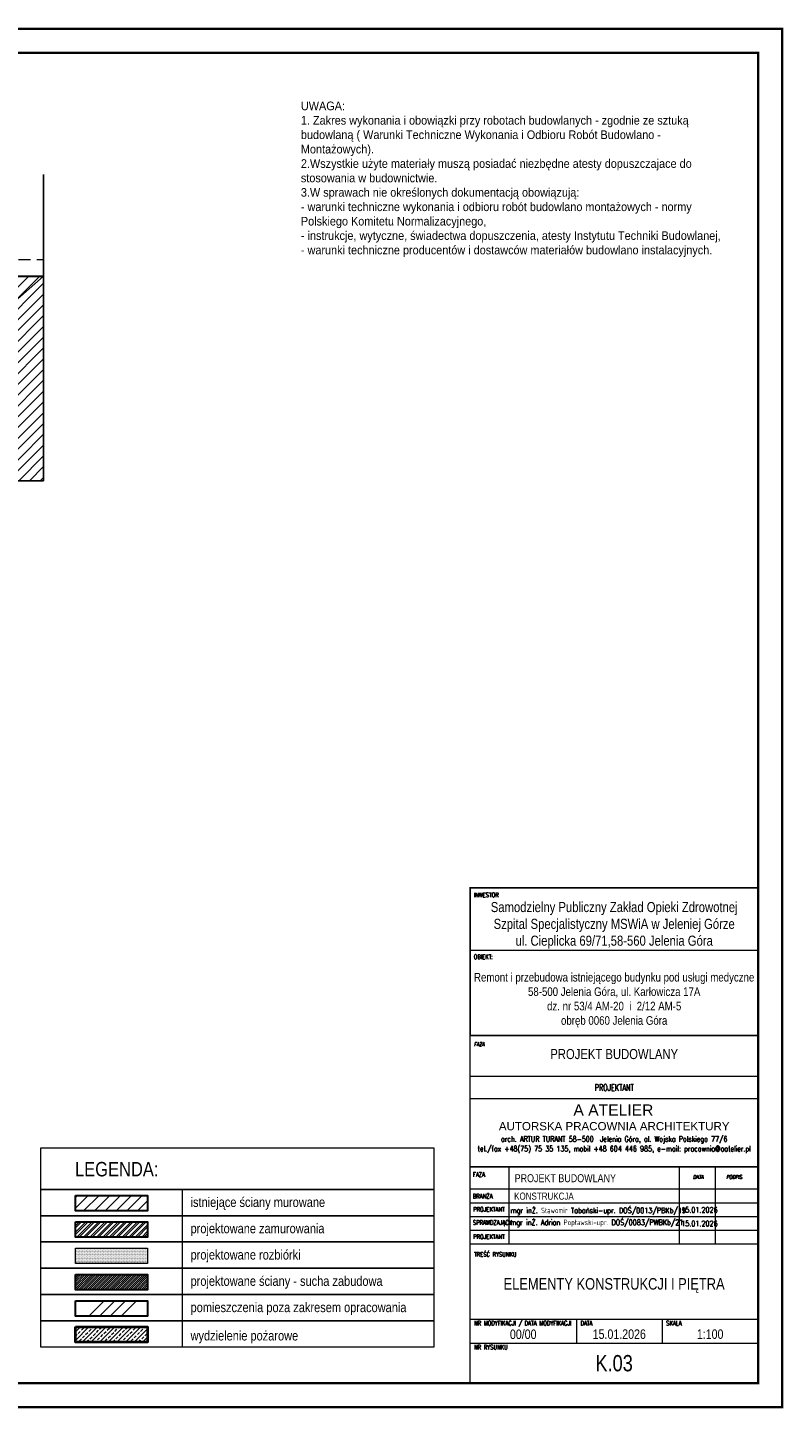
# Model space of a CAD drawing. Header units: millimetres. Extents: x 11149 to 111407, y -107619 to -23630.
# Tile 94 of 245: x 13681 to 15254, y -33605 to -30730. Entities that reach past the tile are written whole.
import ezdxf
from ezdxf.enums import TextEntityAlignment as Align
from ezdxf.lldxf.tags import DXFTag

# ---------------------------------------------------------------- set-up
doc = ezdxf.new("R2010")
doc.units = ezdxf.units.MM
doc.header["$LTSCALE"] = 2
doc.linetypes.add('HIDDENX2', pattern=[19.05, 12.7, -6.35])
for name, color, linetype, lineweight in [('0_OPIS', 7, 'Continuous', 13), ('3DPLAN_A_WYSOKOŚCI ZMIANA', 144, 'HIDDENX2', 5), ('A_KRESKOWANIE', 9, 'Continuous', 0), ('A_opisy', 111, 'Continuous', 15), ('A_WYBURZENIA', 6, 'Continuous', 0), ('A_ściany mur', 2, 'Continuous', 30), ('e-cad_wymiary', 4, 'Continuous', 9), ('Opisy', 7, 'Continuous', 13), ('TABELKA-OPIS', 136, 'Continuous', 13)]:
    doc.layers.add(name, color=color, linetype=linetype, lineweight=lineweight)
for name, color, linetype in [('3DPLAN_A_KRESKOWANIE 1', 253, 'Continuous'), ('3DPLAN_A_OPIS', 8, 'Continuous'), ('3DPLAN_A_PRZEKRÓJ', 220, 'ICAD_ISO12W100')]:
    doc.layers.add(name, color=color, linetype=linetype)
doc.styles.add('e-cad_1', font='arial.ttf', dxfattribs={"width": 0.7})
doc.styles.add('J-ROMANS', font='ROMANS.SHX', dxfattribs={"width": 0.7, "oblique": 10})
doc.styles.add('J-SWIS', font='arial.ttf', dxfattribs={"width": 0.8})
doc.styles.add('J-SWIS-BOLD', font='arial.ttf', dxfattribs={"width": 0.8})
doc.styles.add('T2_100_cm', font='ARIALN.TTF')
doc.styles.add('T3_100_cm', font='ARIALN.TTF', dxfattribs={"height": 30})
tags = doc.linetypes.add('ICAD_ISO12W100', pattern=[22, 12, -3, 0.5, -3, 0.5, -3]).pattern_tags.tags
tags[14:15] = [DXFTag(74, 4), DXFTag(75, 0), DXFTag(340, '0'), DXFTag(46, 1.0), DXFTag(50, 0.0), DXFTag(44, 0.0), DXFTag(45, 0.0)]
tags[12:13] = [DXFTag(74, 4), DXFTag(75, 0), DXFTag(340, '0'), DXFTag(46, 1.0), DXFTag(50, 0.0), DXFTag(44, 0.0), DXFTag(45, 0.0)]
tags[10:11] = [DXFTag(74, 4), DXFTag(75, 0), DXFTag(340, '0'), DXFTag(46, 1.0), DXFTag(50, 0.0), DXFTag(44, 0.0), DXFTag(45, 0.0)]
tags[8:9] = [DXFTag(74, 4), DXFTag(75, 0), DXFTag(340, '0'), DXFTag(46, 1.0), DXFTag(50, 0.0), DXFTag(44, 0.0), DXFTag(45, 0.0)]
tags[6:7] = [DXFTag(74, 4), DXFTag(75, 0), DXFTag(340, '0'), DXFTag(46, 1.0), DXFTag(50, 0.0), DXFTag(44, 0.0), DXFTag(45, 0.0)]
tags[4:5] = [DXFTag(74, 4), DXFTag(75, 0), DXFTag(340, '0'), DXFTag(46, 1.0), DXFTag(50, 0.0), DXFTag(44, 0.0), DXFTag(45, 0.0)]

msp = doc.modelspace()

# ---------------------------------------------------------------- hatches: boundary and pattern name
at = {"layer": '3DPLAN_A_KRESKOWANIE 1'}
h = msp.add_hatch(dxfattribs=at)
h.set_pattern_fill('ANSI31', color=256, scale=5, style=0)
h.set_pattern_definition([(45, (13281.13, -31268.6), (-11.22532, 11.22532), [])])
h.paths.add_polyline_path([(12796.67, -32864.39), (12786.67, -32864.39), (12786.67, -32855.39), (12616.67, -32855.39), (12616.67, -32864.39), (12606.67, -32864.39), (12606.67, -32942.89), (12796.67, -32942.89)])
h.paths.add_polyline_path([(11820.67, -31702.74), (11820.67, -31625.39), (12406.67, -31625.39), (12406.67, -31780.39), (12424.67, -31780.39), (12424.67, -31601.39), (12406.67, -31601.39), (12406.67, -31608.39), (11820.67, -31608.39), (11820.67, -31565.39), (11774.17, -31565.39), (11774.17, -31702.74)])
h.paths.add_polyline_path([(12493.67, -31247.89), (11774.17, -31247.89), (11774.17, -31392.39), (11820.67, -31392.39), (11820.67, -31299.39), (12377.67, -31299.39), (12377.67, -31354.39), (12406.67, -31354.39), (12406.67, -31400.39), (12406.67, -31500.39), (12457.67, -31500.39), (12457.67, -31370.39), (12423.67, -31370.39), (12423.67, -31299.39), (12493.67, -31299.39)])
h.paths.add_polyline_path([(12731.67, -31247.89), (12606.67, -31247.89), (12606.67, -31299.39), (12731.67, -31299.39)])
h.paths.add_polyline_path([(12494.67, -32864.39), (12425.67, -32864.39), (12425.67, -32805.39), (12378.67, -32805.39), (12378.67, -32864.39), (11824.81, -32864.39), (11824.81, -32742.39), (11871.81, -32742.39), (11871.81, -32675.39), (11824.81, -32675.39), (11824.81, -32559.39), (11774.17, -32559.39), (11774.17, -32942.89), (12494.67, -32942.89)])
h.paths.add_polyline_path([(13490.83, -31247.89), (13212, -31247.89), (13199.83, -31247.89), (13199.83, -31295.74), (13490.83, -31295.74)])
h.paths.add_polyline_path([(12598.67, -31784.39), (12598.67, -31815.39), (12588.67, -31815.39), (12588.67, -31784.39)])
h.paths.add_polyline_path([(12598.67, -31918.39), (12598.67, -31930.39), (12728.17, -31930.39), (12895.17, -31930.39), (12895.17, -31886.39), (12965.17, -31886.39), (12965.17, -31636.39), (12598.67, -31636.39), (12598.67, -31686.39), (12588.67, -31686.39), (12588.67, -31668.39), (12567.67, -31668.39), (12567.67, -31620.39), (12975.17, -31620.39), (12975.17, -31450.39), (12944.17, -31450.39), (12944.17, -31368.39), (12975.17, -31368.39), (12975.17, -31299.39), (12844.67, -31299.39), (12844.67, -31247.89), (13062.49, -31247.89), (13074.83, -31247.89), (13074.83, -31295.74), (13068.83, -31295.74), (13068.83, -31635.74), (13640.83, -31635.74), (13640.83, -31352.74), (13624.83, -31352.74), (13624.83, -31295.74), (13600.83, -31295.74), (13600.83, -31247.89), (13713.9, -31247.89), (13713.9, -31673.43), (13068.83, -31673.43), (13068.83, -32942.89), (12908.67, -32942.89), (12908.67, -32864.39), (12978.67, -32864.39), (12978.67, -32486.39), (12926.67, -32486.39), (12926.67, -32175.39), (12548.67, -32175.39), (12548.67, -32166.39), (12588.67, -32166.39), (12588.67, -32062.39), (12598.67, -32062.39), (12598.67, -32157.39), (12981.67, -32157.39), (12981.67, -32141.39), (13003.67, -32141.39), (13003.67, -31994.39), (12935.67, -31994.39), (12935.67, -31961.39), (12598.67, -31961.39), (12598.67, -31972.39), (12588.67, -31972.39), (12588.67, -31918.39)])
h.paths.add_polyline_path([(12394.67, -32186.89), (12394.67, -32144.39), (12424.67, -32144.39), (12424.67, -32166.39), (12450.67, -32166.39), (12450.67, -32175.39), (12424.67, -32175.39), (12424.67, -32255.39), (12378.67, -32255.39), (12378.67, -32236.39), (11824.81, -32236.39), (11824.81, -32291.39), (11774.17, -32291.39), (11774.17, -32169.89), (11819.67, -32169.89), (11819.67, -32209.89), (12317.67, -32209.89), (12317.67, -32186.89), (12378.67, -32186.89)])
h.paths.add_polyline_path([(12378.67, -31955.89), (12394.67, -31955.89), (12394.67, -32024.39), (12424.67, -32024.39), (12424.67, -31883.39), (12406.67, -31883.39), (12406.67, -31912.39), (12376.67, -31912.39), (12376.67, -31925.39), (11820.67, -31925.39), (11820.67, -31875.74), (11774.17, -31875.74), (11774.17, -31999.89), (11819.67, -31999.89), (11819.67, -31955.89)])
at = {"layer": '3DPLAN_A_KRESKOWANIE 1', "transparency": 33554687}
h = msp.add_hatch(dxfattribs=at)
h.set_pattern_fill('ANSI31', color=256, scale=5, style=0)
h.set_pattern_definition([(45, (10722.365, -35213.63), (-11.22532, 11.22532), [])])
h.paths.add_polyline_path([(13780.28, -33161.81), (13930.6, -33161.81), (13930.6, -33193.78), (13780.28, -33193.78)])
at = {"layer": '3DPLAN_A_OPIS', "lineweight": 0, "transparency": 33554687}
h = msp.add_hatch(dxfattribs=at)
h.set_pattern_fill('ANSI32', color=1)
h.set_pattern_definition([(45, (-2021.965, -9235.503), (-6.735192, 6.735192), []), (45, (-2017.475, -9235.503), (-6.735192, 6.735192), [])])
h.paths.add_polyline_path([(13780.28, -33216.55), (13930.6, -33216.55), (13930.6, -33248.52), (13780.28, -33248.52)])
h = msp.add_hatch(dxfattribs=at)
h.set_pattern_fill('ANSI31', color=1)
h.set_pattern_definition([(45, (-8307.717, -7951.2663), (-2.24506403, 2.24506403), [])])
h.paths.add_polyline_path([(13780.28, -33326.04), (13930.6, -33326.04), (13930.6, -33358.01), (13780.28, -33358.01)])
at = {"layer": 'A_KRESKOWANIE', "transparency": 33554687}
h = msp.add_hatch(dxfattribs=at)
h.set_pattern_fill('ANSI34', color=256, scale=5)
h.set_pattern_definition([(45, (-2021.965, -9235.5), (-67.35192, 67.35192), []), (45, (-1999.51, -9235.5), (-67.35192, 67.35192), []), (45, (-1977.06, -9235.5), (-67.35192, 67.35192), []), (45, (-1954.61, -9235.5), (-67.35192, 67.35192), [])])
h.paths.add_polyline_path([(13780.28, -33380.78), (13930.6, -33380.78), (13930.6, -33412.75), (13780.28, -33412.75)])
at = {"layer": 'A_WYBURZENIA', "transparency": 33554687}
h = msp.add_hatch(dxfattribs=at)
h.set_pattern_fill('DOTS', color=256)
h.set_pattern_definition([(0, (-4966.6759, -13283.1611), (0.79375, 1.5875), [0, -1.5875])])
h.paths.add_polyline_path([(13780.28, -33271.3), (13930.6, -33271.3), (13930.6, -33303.26), (13780.28, -33303.26)])
at = {"layer": 'e-cad_wymiary', "ltscale": 0.02}
h = msp.add_hatch(dxfattribs=at)
h.set_pattern_fill('ANSI33', color=3, scale=2)
h.set_pattern_definition([(45, (10692.107, -33462.666), (-8.980256, 8.980256), []), (45, (10701.087, -33462.666), (-8.980256, 8.980256), [6.35, -3.175])])
h.paths.add_polyline_path([(13780.28, -33435.53), (13930.6, -33435.53), (13930.6, -33467.5), (13780.28, -33467.5)])

# ---------------------------------------------------------------- linework, layer by layer
at = {"layer": '0_OPIS'}
for p, q in [((15201.87, -32651.46), (14602.23, -32651.46)), ((15201.87, -32913.73), (14602.23, -32913.73)), ((15201.87, -32913.73), (14602.23, -32913.73)), ((15201.87, -32960.36), (14602.23, -32960.36)), ((14602.23, -33101.77), (15201.87, -33101.77)), ((15201.87, -33101.77), (14602.23, -33101.77)), ((15201.87, -33101.77), (14602.23, -33101.77)), ((15201.87, -33101.77), (14602.23, -33101.77)), ((15201.87, -33101.77), (14602.23, -33101.77)), ((14602.23, -33101.77), (15201.87, -33101.77)), ((14602.23, -33101.77), (15201.87, -33101.77)), ((15201.87, -33101.77), (14602.23, -33101.77)), ((15201.87, -33101.77), (14602.23, -33101.77)), ((14683, -33101.77), (14683, -33262.47)), ((15037.16, -33101.77), (15037.16, -33262.47)), ((15112.3, -33101.77), (15112.3, -33262.47)), ((15201.87, -33148.41), (14602.23, -33148.41)), ((14601.87, -33176.93), (15201.87, -33176.93)), ((14601.87, -33205.44), (15201.87, -33205.44)), ((14602.23, -33205.44), (15201.87, -33205.44)), ((14602.23, -33205.44), (15201.87, -33205.44)), ((14602.23, -33233.96), (15201.87, -33233.96)), ((14602.23, -33262.47), (15201.87, -33262.47)), ((14602.23, -33262.47), (15201.87, -33262.47)), ((14601.87, -33419.22), (15201.87, -33419.22)), ((14823.44, -33419.22), (14823.44, -33469.22)), ((15001.87, -33419.22), (15001.87, -33469.22)), ((14601.87, -33469.22), (15201.87, -33469.22))]:
    msp.add_line(p, q, dxfattribs=at)
for points in [[(11151.87, -30732.55, 5, 5, 0), (15251.87, -30732.55, 5, 5, 0), (15251.87, -33602.55, 5, 5, 0), (11151.87, -33602.55, 5, 5, 0)], [(11451.87, -30782.55, 5, 5, 0), (15201.87, -30782.55, 5, 5, 0), (15201.87, -33552.55, 5, 5, 0), (11451.87, -33552.55, 5, 5, 0)]]:
    msp.add_lwpolyline(points, format="xyseb", close=True, dxfattribs=at)
at = {"layer": '0_OPIS', "const_width": 3}
for points in [[(14601.87, -33552.55), (15201.87, -33552.55), (15201.87, -32521.2), (14601.87, -32521.2)], [(14602.23, -32828.68), (15201.87, -32828.68), (15201.87, -32521.2), (14602.23, -32521.2)]]:
    msp.add_lwpolyline(points, close=True, dxfattribs=at)
at = {"layer": '3DPLAN_A_OPIS', "color": 1, "lineweight": 30}
for points in [[(13780.28, -33216.55), (13930.6, -33216.55), (13930.6, -33248.52), (13780.28, -33248.52)], [(13780.28, -33326.04), (13930.6, -33326.04), (13930.6, -33358.01), (13780.28, -33358.01)]]:
    msp.add_lwpolyline(points, close=True, dxfattribs=at)
at = {"layer": '3DPLAN_A_PRZEKRÓJ'}
for p, q in [((13713.9, -31673.43), (13713.9, -31035.89)), ((13068.83, -31673.43), (13713.9, -31673.43))]:
    msp.add_line(p, q, dxfattribs=at)
at = {"layer": '3DPLAN_A_WYSOKOŚCI ZMIANA'}
msp.add_line((13242.49, -31212.89), (13713.9, -31212.89), dxfattribs=at)
at = {"layer": 'A_opisy', "ltscale": 0.1}
for points in [[(13708.03, -33062.38), (14526.87, -33062.38), (14526.87, -33149.09), (13708.03, -33149.09)], [(13708.03, -33149.09), (14526.87, -33149.09), (14526.87, -33203.83), (13708.03, -33203.83)], [(13708.03, -33149.09), (14002.3, -33149.09), (14002.3, -33203.83), (13708.03, -33203.83)], [(13708.03, -33203.83), (14526.87, -33203.83), (14526.87, -33258.58), (13708.03, -33258.58)], [(13708.03, -33203.83), (14002.3, -33203.83), (14002.3, -33258.58), (13708.03, -33258.58)], [(13708.03, -33258.58), (14526.87, -33258.58), (14526.87, -33313.32), (13708.03, -33313.32)], [(13708.03, -33258.58), (14002.3, -33258.58), (14002.3, -33313.32), (13708.03, -33313.32)], [(13708.03, -33313.32), (14526.87, -33313.32), (14526.87, -33368.07), (13708.03, -33368.07)], [(13708.03, -33313.32), (14002.3, -33313.32), (14002.3, -33368.07), (13708.03, -33368.07)], [(13708.03, -33368.07), (14526.87, -33368.07), (14526.87, -33422.81), (13708.03, -33422.81)], [(13708.03, -33368.07), (14002.3, -33368.07), (14002.3, -33422.81), (13708.03, -33422.81)], [(13708.03, -33422.81), (14002.3, -33422.81), (14002.3, -33477.55), (13708.03, -33477.55)], [(13708.03, -33422.81), (14526.87, -33422.81), (14526.87, -33477.55), (13708.03, -33477.55)]]:
    msp.add_lwpolyline(points, close=True, dxfattribs=at)
at = {"layer": 'A_WYBURZENIA', "transparency": 33554687}
msp.add_lwpolyline([(13780.28, -33271.3), (13930.6, -33271.3), (13930.6, -33303.26), (13780.28, -33303.26)], close=True, dxfattribs=at)
at = {"layer": 'A_ściany mur', "ltscale": 0.1}
msp.add_line((13600.83, -31247.89), (13713.9, -31247.89), dxfattribs=at)
for points in [[(13780.28, -33161.81), (13930.6, -33161.81), (13930.6, -33193.78), (13780.28, -33193.78)], [(13780.28, -33380.78), (13930.6, -33380.78), (13930.6, -33412.75), (13780.28, -33412.75)]]:
    msp.add_lwpolyline(points, close=True, dxfattribs=at)
at = {"layer": 'A_ściany mur', "color": 161, "lineweight": 40, "ltscale": 0.1}
msp.add_lwpolyline([(13780.28, -33435.53), (13930.6, -33435.53), (13930.6, -33467.5), (13780.28, -33467.5)], close=True, dxfattribs=at)
at = {"layer": 'Opisy'}
msp.add_line((11774.17, -32942.89), (13713.9, -31247.89), dxfattribs=at)
at = {"layer": 'TABELKA-OPIS', "color": 7}
for p, q in [((14601.87, -32521.2), (15201.87, -32521.2)), ((14692.37, -32521.2), (14692.37, -32521.31))]:
    msp.add_line(p, q, dxfattribs=at)

# ---------------------------------------------------------------- texts
at = {"layer": '0_OPIS', "style": 'J-ROMANS', "width": 0.7}
for s, height, p in [('INWESTOR', 9.328, (14609.63, -32540.57)), ('OBIEKT:', 9.328, (14609.63, -32669.44)), ('FAZA', 9.328, (14607.87, -33122.58)), ('BRANŻA', 9.328, (14607.79, -33167.86)), ('PROJEKTANT', 9.328, (14608.33, -33195.3)), ('mgr inŻ. Sławomir Tabański-upr. DOŚ/0013/PBKb/19', 11.5, (14686.19, -33198.66)), ('15.01.2026', 11.5, (15041.57, -33197.39)), ('SPRAWDZAJĄCY', 9.3277, (14607.79, -33222.82)), ('mgr inŻ. Adrian Popławski-upr. DOŚ/0083/PWBKb/21', 11.5, (14685.66, -33223.55)), ('15.01.2026', 11.5, (15041.57, -33225.91)), ('PROJEKTANT', 9.328, (14608.33, -33252.33))]:
    msp.add_text(s, height=height, dxfattribs=at).set_placement(p)
msp.add_text('PROJEKTANT', height=14.134, dxfattribs=at).set_placement((14902.05, -32944.08), align=Align.CENTER)
at = {"layer": '0_OPIS', "style": 'J-SWIS'}
msp.add_text(' A ATELIER', height=23.319, dxfattribs=at).set_placement((14808.11, -32995.45))
msp.add_text('AUTORSKA PRACOWNIA ARCHITEKTURY', height=17.1894, dxfattribs=at).set_placement((14902.05, -33017.41), align=Align.MIDDLE)
at = {"layer": '0_OPIS', "style": 'J-ROMANS', "width": 0.7}
for s, p in [('tel./fax +48(75) 75 35 135, mobil +48 604 446 985, e-mail: pracownia@aatelier.pl', (14902.05, -33058.69)), ('arch. ARTUR TURANT 58-500  Jelenia Góra, al. Wojska Polskiego 77/6', (14902.05, -33038.52))]:
    msp.add_text(s, height=11.3074, dxfattribs=at).set_placement(p, align=Align.TOP_CENTER)
at = {"layer": '0_OPIS', "style": 'J-SWIS', "width": 0.8}
for s, height, p in [('PROJEKT BUDOWLANY', 16.6565, (14800.3, -33125.78)), ('KONSTRUKCJA', 14.9129, (14755.8, -33163.13))]:
    msp.add_text(s, height=height, dxfattribs=at).set_placement(p, align=Align.MIDDLE)
at = {"layer": '0_OPIS', "style": 'J-ROMANS', "oblique": 10, "width": 0.7}
for s, p in [('DATA', (15066.33, -33127.31)), ('PODPIS', (15135.14, -33127.31))]:
    msp.add_text(s, height=7.995, dxfattribs=at).set_placement(p)
at = {"layer": '0_OPIS', "style": 'J-ROMANS', "width": 0.7}
for s, height, p in [('TREŚĆ RYSUNKU', 9.3333, (14610.2, -33284.42)), ('NR MODYFIKACJI / DATA MODYFIKACJI', 9.3333, (14610.2, -33427.55)), ('DATA', 9.333, (14831.77, -33427.55)), ('SKALA', 9.333, (15010.2, -33427.55)), ('NR RYSUNKU', 9.333, (14610.2, -33477.55))]:
    msp.add_text(s, height=height, dxfattribs=at).set_placement(p, align=Align.MIDDLE_LEFT)
at = {"layer": '0_OPIS'}
for s, insert, char_height, width, attachment_point, style in [('Samodzielny Publiczny Zakład Opieki Zdrowotnej\\PSzpital Specjalistyczny MSWiA w Jeleniej Górze\\Pul. Cieplicka 69/71,58-560 Jelenia Góra', (14902.05, -32599.37), 21, 599.6348, 5, 'J-SWIS'), ('\\PRemont i przebudowa istniejącego budynku pod usługi medyczne\\P58-500 Jelenia Góra, ul. Karłowicza 17A\\Pdz. nr 53/4 AM-20  i  2/12 AM-5 \\Pobręb 0060 Jelenia Góra', (14902.05, -32740.07), 18, 599.6348, 5, 'J-SWIS'), ('FAZA', (14610.2, -32842.55), 7.995, 68.7137, 1, 'J-ROMANS'), ('PROJEKT BUDOWLANY', (14902.05, -32867.39), 21, 599.6348, 5, 'J-SWIS'), ('ELEMENTY KONSTRUKCJI I PIĘTRA', (14901.87, -33349.42), 24, 560.0538, 5, 'J-SWIS')]:
    msp.add_mtext(s, dxfattribs=dict(at, insert=insert, char_height=char_height, width=width, attachment_point=attachment_point, style=style))
at = {"layer": '0_OPIS', "style": 'J-SWIS-BOLD', "width": 0.8}
for tag, text, height, p in [('00/00', '01', 19.8, (14712.65, -33450.31)), ('15.01.2026', '31.12.2002', 19.8, (14912.65, -33450.44)), ('1:100', '1:50', 19.8, (15101.87, -33450.44)), ('K.03', 'AR.00.00.00/a', 33.9429, (14901.87, -33510.89))]:
    msp.add_attdef(tag, text=text, height=height, dxfattribs=at).set_placement(p, align=Align.MIDDLE)
at = {"layer": 'A_opisy', "ltscale": 0.1}
for s, height, style, p in [('LEGENDA:', 30, 'T3_100_cm', (13779.36, -33121.95)), ('istniejące ściany murowane', 20, 'T2_100_cm', (14019.97, -33185.67)), ('projektowane zamurowania', 20, 'T2_100_cm', (14019.97, -33240.42)), ('projektowane rozbiórki', 20, 'T2_100_cm', (14019.97, -33295.16)), ('projektowane ściany - sucha zabudowa', 20, 'T2_100_cm', (14019.97, -33349.91)), ('pomieszczenia poza zakresem opracowania', 20, 'T2_100_cm', (14019.97, -33404.65)), ('wydzielenie pożarowe', 20, 'T2_100_cm', (14019.97, -33463.62))]:
    msp.add_text(s, height=height, dxfattribs=dict(at, style=style)).set_placement(p)

# ---------------------------------------------------------------- next in the draw order: texts
at = {"layer": 'Opisy', "insert": (14249.71, -30884.06), "char_height": 18, "width": 892.1592, "attachment_point": 1, "style": 'e-cad_1', "bg_fill": 2}
msp.add_mtext('{\\W0.9;UWAGA:\\P1. Zakres wykonania i obowiązki przy robotach budowlanych - zgodnie ze sztuką budowlaną ( Warunki Techniczne Wykonania i Odbioru Robót Budowlano - Montażowych).\\P2.Wszystkie użyte materiały muszą posiadać niezbędne atesty dopuszczajace do stosowania w budownictwie.\\P3.W sprawach nie określonych dokumentacją obowiązują: \\P- warunki techniczne wykonania i odbioru robót budowlano montażowych - normy Polskiego Komitetu Normalizacyjnego,\\P- instrukcje, wytyczne, świadectwa dopuszczenia, atesty Instytutu Techniki Budowlanej,\\P- warunki techniczne producentów i dostawców materiałów budowlano instalacyjnych.}', dxfattribs=at)

doc.saveas('drawing.dxf')
